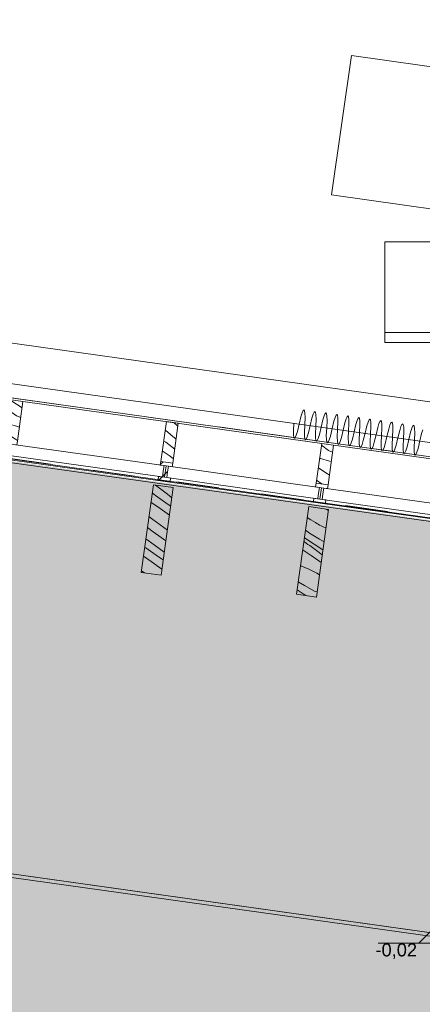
# Model space of a CAD drawing. Header units: millimetres. Extents: x 74467 to 235410, y -65 to 114857.
# Tile 15 of 256: x 86525 to 88527, y 68064 to 72960. Entities that reach past the tile are written whole.
import ezdxf
from ezdxf.enums import TextEntityAlignment as Align

# ---------------------------------------------------------------- set-up
doc = ezdxf.new("R2010")
doc.units = ezdxf.units.MM
doc.header["$MEASUREMENT"] = 0
for name, pattern in [('Katkend', [423.333333, 211.666667, -211.666667]), ('Katkend topelt', [1093.611073, 529.166651, -211.666656, 141.111112, -211.666656]), ('Wipeout_Contour', [1000, 0, -1000])]:
    doc.linetypes.add(name, pattern=pattern)
for name, color, linetype in [('00 2D joon.AR', 7, 'Continuous'), ('00 2D välitrepistik plaanidele.AR', 7, 'Continuous'), ('00 Kunstikonkursi LÜ jaoks asendi 2D', 7, 'Continuous'), ('00 Mõõdud kõrgusmärk.AR', 7, 'Continuous'), ('00 Teljed.AR', 7, 'Continuous'), ('1235 Vahelaed.AR', 7, 'Continuous'), ('1245 Klaasfassaadid.AR', 7, 'Continuous'), ('1247 Lamellid.AR', 7, 'Continuous'), ('1330 Sisustus.SA', 7, 'Continuous'), ('1331 Sisseehitatud sisustus.SA', 7, 'Continuous'), ('9350 Netopind.AR', 7, 'Continuous')]:
    doc.layers.add(name, color=color, linetype=linetype)
doc.styles.add('GENERATED_STYLE_3', font='txt')
pattern_1 = [(45, (0, 0), (-176.7767, 176.7767), []), (45, (-35.36, 35.36), (-176.7767, 176.7767), []), (45, (-70.7, 70.7), (-176.7767, 176.7767), [])]

# ---------------------------------------------------------------- blocks, each defined once
blk = doc.blocks.new('Slab_4_1', base_point=(81076, 71840.2))
at = {"color": 254, "linetype": 'Wipeout_Contour', "lineweight": 0, "ltscale": 576925.485488}
blk.add_wipeout([(81076, 71840.2), (89651.7, 70634.9), (90077.3, 73662.7), (91081.9, 80814.9), (82506.7, 82019.7)], dxfattribs=at).dxf.layer = '1235 Vahelaed.AR'
at = {"layer": '1235 Vahelaed.AR', "color": 7, "linetype": 'Continuous', "lineweight": 13, "flags": 128}
blk.add_lwpolyline([(90077.3, 73662.7), (89651.7, 70634.9), (81076, 71840.2)], dxfattribs=at)
blk = doc.blocks.new('Auditoorium_RG 104_20_1', base_point=(83456.8, 81402.2))
at = {"layer": '9350 Netopind.AR', "color": 7, "linetype": 'Continuous', "lineweight": 13, "flags": 128}
blk.add_lwpolyline([(81270.3, 72216.8), (81676.3, 72159.7), (81619.3, 71753.7), (89254.2, 70680.7), (89311.3, 71086.7), (89519.3, 71057.5), (90827.5, 80366), (82578.5, 81525.3), (82035.8, 77663.3), (82441.8, 77606.2), (82386.1, 77210.1), (81980.1, 77267.2)], close=True, dxfattribs=at)
blk = doc.blocks.new('Slab_54_1', base_point=(88075.1, 72089.9))
at = {"layer": '1331 Sisseehitatud sisustus.SA', "color": 253, "linetype": 'Continuous', "lineweight": 13, "true_color": 0xa5a6a4, "flags": 128}
blk.add_lwpolyline([(88075.1, 72089.9), (88966.1, 71962.7), (89065, 72655.7), (88174, 72782.9)], close=True, dxfattribs=at)
blk = doc.blocks.new('fuajee tool[384]_1', base_point=(88340.9, 71355.6))
at = {"layer": '1330 Sisustus.SA', "color": 253, "linetype": 'Continuous', "lineweight": 13, "true_color": 0xa5a6a4}
blk.add_line((88340.9, 71405.6), (88790.9, 71405.6), dxfattribs=at)
at = {"layer": '1330 Sisustus.SA', "color": 253, "linetype": 'Continuous', "lineweight": 13, "true_color": 0xa5a6a4, "flags": 128}
blk.add_lwpolyline([(88340.9, 71855.6), (88790.9, 71855.6), (88790.9, 71355.6), (88340.9, 71355.6)], close=True, dxfattribs=at)
blk = doc.blocks.new('Curtain #1580[550]_1', base_point=(81678.7, 72028.1))
at = {"layer": '1330 Sisustus.SA', "color": 253, "linetype": 'Continuous', "lineweight": 13, "true_color": 0xa5a6a4}
for p, q in [((81678.7, 72028.1), (88897.1, 71013.6)), ((81650.8, 71830.1), (88869.3, 70815.6))]:
    blk.add_line(p, q, dxfattribs=at)
at = {"layer": '1330 Sisustus.SA', "color": 253, "linetype": 'Continuous', "lineweight": 13, "true_color": 0xa5a6a4, "flags": 128}
blk.add_lwpolyline([(88529.6, 70921.4), (88523.4, 70902), (88514.8, 70865.4), (88506.1, 70828.8), (88499.9, 70809.4), (88494.9, 70798.1), (88490.9, 70794.7), (88488.1, 70799.1), (88486.3, 70811.3), (88485.7, 70831.7), (88487.5, 70869.2), (88489.3, 70906.8), (88488.7, 70927.2), (88486.9, 70939.4), (88484.1, 70943.8), (88480.1, 70940.3), (88475, 70929.1), (88468.8, 70909.7), (88460.2, 70873.1), (88451.6, 70836.5), (88445.4, 70817.1), (88440.3, 70805.8), (88436.4, 70802.4), (88433.5, 70806.8), (88431.8, 70819), (88431.1, 70839.4), (88433, 70876.9), (88434.8, 70914.5), (88434.1, 70934.8), (88432.4, 70947.1), (88429.5, 70951.4), (88425.6, 70948), (88420.5, 70936.8), (88414.3, 70917.3), (88405.7, 70880.7), (88397.1, 70844.2), (88390.9, 70824.7), (88385.8, 70813.5), (88381.8, 70810), (88379, 70814.4), (88377.2, 70826.6), (88376.6, 70847), (88378.4, 70884.6), (88380.2, 70922.1), (88379.6, 70942.5), (88377.8, 70954.7), (88375, 70959.1), (88371, 70955.7), (88366, 70944.4), (88359.8, 70925), (88351.1, 70888.4), (88342.5, 70851.8), (88336.3, 70832.4), (88331.3, 70821.1), (88327.3, 70817.7), (88324.4, 70822.1), (88322.7, 70834.3), (88322.1, 70854.7), (88323.9, 70892.2), (88325.7, 70929.8), (88325.1, 70950.2), (88323.3, 70962.4), (88320.4, 70966.8), (88316.5, 70963.3), (88311.4, 70952.1), (88305.2, 70932.7), (88296.6, 70896.1), (88288, 70859.5), (88281.8, 70840.1), (88276.7, 70828.8), (88272.8, 70825.4), (88269.9, 70829.8), (88268.1, 70842), (88267.5, 70862.4), (88269.3, 70899.9), (88271.1, 70937.5), (88270.5, 70957.8), (88268.8, 70970), (88265.9, 70974.4), (88261.9, 70971), (88256.9, 70959.8), (88250.7, 70940.3), (88242.1, 70903.7), (88233.4, 70867.1), (88227.2, 70847.7), (88222.2, 70836.5), (88218.2, 70833), (88215.4, 70837.4), (88213.6, 70849.6), (88213, 70870), (88214.8, 70907.6), (88216.6, 70945.1), (88216, 70965.5), (88214.2, 70977.7), (88211.4, 70982.1), (88207.4, 70978.7), (88202.3, 70967.4), (88196.1, 70948), (88187.5, 70911.4), (88178.9, 70874.8), (88172.7, 70855.4), (88167.6, 70844.1), (88163.7, 70840.7), (88160.8, 70845.1), (88159.1, 70857.3), (88158.5, 70877.7), (88160.3, 70915.2), (88162.1, 70952.8), (88161.4, 70973.2), (88159.7, 70985.4), (88156.8, 70989.8), (88152.9, 70986.3), (88147.8, 70975.1), (88141.6, 70955.7), (88133, 70919.1), (88124.4, 70882.5), (88118.2, 70863.1), (88113.1, 70851.8), (88109.1, 70848.4), (88106.3, 70852.8), (88104.5, 70865), (88103.9, 70885.4), (88105.7, 70922.9), (88107.5, 70960.5), (88106.9, 70980.8), (88105.1, 70993), (88102.3, 70997.4), (88098.3, 70994), (88093.3, 70982.8), (88087.1, 70963.3), (88078.4, 70926.7), (88069.8, 70890.1), (88063.6, 70870.7), (88058.6, 70859.5), (88054.6, 70856), (88051.7, 70860.4), (88050, 70872.6), (88049.4, 70893), (88051.2, 70930.6), (88053, 70968.1), (88052.4, 70988.5), (88050.6, 71000.7), (88047.7, 71005.1), (88043.8, 71001.7), (88038.7, 70990.4), (88032.5, 70971), (88023.9, 70934.4), (88015.3, 70897.8), (88009.1, 70878.4), (88004, 70867.1), (88000.1, 70863.7), (87997.2, 70868.1), (87995.4, 70880.3), (87994.8, 70900.7), (87996.6, 70938.2), (87998.4, 70975.8), (87997.8, 70996.2), (87996.1, 71008.4), (87993.2, 71012.8), (87989.2, 71009.3), (87984.2, 70998.1), (87978, 70978.7), (87969.4, 70942.1), (87960.7, 70905.5), (87954.5, 70886), (87949.5, 70874.8), (87945.5, 70871.4), (87942.7, 70875.8), (87940.9, 70888), (87940.3, 70908.3), (87942.1, 70945.9), (87943.9, 70983.4), (87943.3, 71003.8), (87941.5, 71016), (87938.7, 71020.4), (87934.7, 71017), (87929.7, 71005.7), (87923.4, 70986.3), (87914.8, 70949.7), (87906.2, 70913.1), (87900, 70893.7), (87894.9, 70882.5), (87891, 70879), (87888.1, 70883.4), (87886.4, 70895.6), (87885.8, 70916), (87887.6, 70953.6)], dxfattribs=at)
blk = doc.blocks.new('Level Dimension_9_1', base_point=(88574.9, 68433.4))
at = {"layer": '00 Mõõdud kõrgusmärk.AR', "linetype": 'Continuous', "lineweight": 13, "true_color": 0x50504f}
blk.add_hatch(color=251, dxfattribs=at).paths.add_polyline_path([(88574.9, 68433.4), (88509.9, 68368.4), (88639.9, 68368.4)])
at = {"layer": '00 Mõõdud kõrgusmärk.AR', "color": 251, "linetype": 'Continuous', "lineweight": 13, "true_color": 0x50504f}
for p, q in [((88509.9, 68368.4), (88574.9, 68433.4)), ((88574.9, 68433.4), (88639.9, 68368.4)), ((88509.9, 68368.4), (88306.7, 68368.4)), ((88639.9, 68368.4), (88509.9, 68368.4))]:
    blk.add_line(p, q, dxfattribs=at)
at = {"layer": '00 Mõõdud kõrgusmärk.AR', "color": 251, "lineweight": 13, "true_color": 0x50504f, "insert": (88293.7, 68290.4), "char_height": 65, "attachment_point": 7, "style": 'GENERATED_STYLE_3'}
blk.add_mtext('\\A1;{\\pql;\\fArial|b0|i0|c0|p34;-0,02}', dxfattribs=at)
blk = doc.blocks.new('*X3443')
at = {"layer": '1245 Klaasfassaadid.AR', "color": 7, "linetype": 'Continuous', "lineweight": 13}
for p, q in [((86536.5, 71030.5), (86480.9, 71066.4)), ((86509, 70991.1), (86473.9, 71016.1)), ((86509, 70991.1), (86529.7, 70982.7)), ((86469.1, 70951.2), (86465.1, 70953.7)), ((86469.1, 70951.2), (86514, 70937.4)), ((86458.4, 70903.6), (86458.1, 70903.8)), ((86480.7, 70888.9), (86458.4, 70903.6)), ((86514, 70937.4), (86522.9, 70934.2)), ((86503, 70874.4), (86480.7, 70888.9)), ((86513.6, 70867.6), (86503, 70874.4))]:
    blk.add_line(p, q, dxfattribs=at)
blk = doc.blocks.new('*X3445')
at = {"layer": '1245 Klaasfassaadid.AR', "color": 7, "linetype": 'Continuous', "lineweight": 13}
for p, q in [((87311.2, 70938.3), (87293.4, 70956.3)), ((87260.1, 70910.4), (87248, 70919.9)), ((87276.2, 70896.3), (87260.1, 70910.4)), ((87302.3, 70875), (87276.2, 70896.3)), ((87251, 70859), (87240.3, 70865.3)), ((87295.3, 70825.4), (87251, 70859)), ((87267.1, 70793.2), (87233.6, 70817.2)), ((87288.6, 70777.9), (87267.1, 70793.2))]:
    blk.add_line(p, q, dxfattribs=at)
blk = doc.blocks.new('*X3446')
at = {"layer": '1245 Klaasfassaadid.AR', "color": 7, "linetype": 'Continuous', "lineweight": 13}
for p, q in [((88060.8, 70818.7), (88025, 70844.1)), ((88060.8, 70818.7), (88080.9, 70810.5)), ((88020.9, 70778.8), (88016.2, 70781.7)), ((88020.9, 70778.8), (88065.8, 70764.9)), ((88065.8, 70764.9), (88074.1, 70762)), ((88010.2, 70731.2), (88009.2, 70731.8)), ((88032.4, 70716.5), (88010.2, 70731.2)), ((88054.8, 70702), (88032.4, 70716.5)), ((88064.7, 70695.6), (88054.8, 70702)), ((88029, 70650.9), (88000.5, 70669.9))]:
    blk.add_line(p, q, dxfattribs=at)
blk = doc.blocks.new('Curtain Wall_21_1')
at = {"layer": '1245 Klaasfassaadid.AR', "linetype": 'Continuous', "lineweight": 0, "true_color": 0x000000}
h = blk.add_hatch(dxfattribs=at)
h.set_pattern_fill('Alumiinium_0001', color=178, style=0, pattern_type=2)
h.set_pattern_definition(pattern_1)
h.paths.add_polyline_path([(87223.5, 70745.4), (87242.3, 70742.8), (87238.3, 70714.6), (87260.1, 70711.5), (87264.1, 70739.7), (87282.9, 70737.1), (87285.5, 70755.4), (87226.1, 70763.8)])
h = blk.add_hatch(dxfattribs=at)
h.set_pattern_fill('Alumiinium_0001', color=178, style=0, pattern_type=2)
h.set_pattern_definition(pattern_1)
h.paths.add_polyline_path([(87233.3, 70678.8), (87255.1, 70675.8), (87256.2, 70683.3), (87260.1, 70711.5), (87238.3, 70714.6), (87234.4, 70686.3)])
h = blk.add_hatch(dxfattribs=at)
h.set_pattern_fill('Alumiinium_0001', color=178, style=0, pattern_type=2)
h.set_pattern_definition(pattern_1)
h.paths.add_polyline_path([(87213, 70670.7), (87272.4, 70662.3), (87275, 70680.7), (87256.2, 70683.3), (87255.1, 70675.8), (87233.3, 70678.8), (87234.4, 70686.3), (87215.5, 70689)])
h = blk.add_hatch(dxfattribs=at)
h.set_pattern_fill('Alumiinium_0001', color=178, style=0, pattern_type=2)
h.set_pattern_definition(pattern_1)
h.paths.add_polyline_path([(87995.9, 70636.9), (88014.7, 70634.2), (88010.7, 70606), (88032.5, 70603), (88036.5, 70631.2), (88055.3, 70628.5), (88057.9, 70646.9), (87998.5, 70655.2)])
h = blk.add_hatch(dxfattribs=at)
h.set_pattern_fill('Alumiinium_0001', color=178, style=0, pattern_type=2)
h.set_pattern_definition(pattern_1)
h.paths.add_polyline_path([(88005.7, 70570.3), (88027.5, 70567.2), (88028.6, 70574.7), (88032.5, 70603), (88010.7, 70606), (88006.8, 70577.8)])
h = blk.add_hatch(dxfattribs=at)
h.set_pattern_fill('Alumiinium_0001', color=178, style=0, pattern_type=2)
h.set_pattern_definition(pattern_1)
h.paths.add_polyline_path([(87985.4, 70562.1), (88044.8, 70553.8), (88047.4, 70572.1), (88028.6, 70574.7), (88027.5, 70567.2), (88005.7, 70570.3), (88006.8, 70577.8), (87988, 70580.4)])
at = {"layer": '1245 Klaasfassaadid.AR', "color": 7, "linetype": 'Continuous', "lineweight": 13}
for p, q in [((86481.5, 71070.4), (86540.9, 71062)), ((87253.9, 70961.8), (87313.3, 70953.5)), ((88026.3, 70853.3), (88085.7, 70844.9)), ((87223.5, 70745.4), (87242.3, 70742.8)), ((87226.1, 70763.8), (87285.5, 70755.4)), ((87264.1, 70739.7), (87282.9, 70737.1)), ((87215.5, 70689), (87213, 70670.7)), ((87213, 70670.7), (87272.4, 70662.3)), ((87215.5, 70689), (87234.4, 70686.3)), ((87256.2, 70683.3), (87275, 70680.7)), ((87275, 70680.7), (87272.4, 70662.3)), ((87998.5, 70655.2), (88057.9, 70646.9)), ((87995.9, 70636.9), (88014.7, 70634.2)), ((88036.5, 70631.2), (88055.3, 70628.5)), ((87988, 70580.4), (87985.4, 70562.1)), ((87985.4, 70562.1), (88044.8, 70553.8)), ((87988, 70580.4), (88006.8, 70577.8)), ((88028.6, 70574.7), (88047.4, 70572.1)), ((88047.4, 70572.1), (88044.8, 70553.8))]:
    blk.add_line(p, q, dxfattribs=at)
at = {"layer": '1245 Klaasfassaadid.AR', "color": 7, "linetype": 'Continuous', "lineweight": 13, "flags": 128}
for points in [[(86540.9, 71062), (86513.1, 70864), (86510.5, 70845.6)], [(87253.9, 70961.8), (87226.1, 70763.8), (87223.5, 70745.4)], [(87313.3, 70953.5), (87285.5, 70755.4), (87282.9, 70737.1)], [(88026.3, 70853.3), (87998.5, 70655.2), (87995.9, 70636.9)], [(88085.7, 70844.9), (88057.9, 70646.9), (88055.3, 70628.5)], [(87242.3, 70742.8), (87238.3, 70714.6), (87234.4, 70686.3)], [(87264.1, 70739.7), (87260.1, 70711.5), (87256.2, 70683.3)], [(88014.7, 70634.2), (88010.7, 70606), (88006.8, 70577.8)], [(88036.5, 70631.2), (88032.5, 70603), (88028.6, 70574.7)]]:
    blk.add_lwpolyline(points, dxfattribs=at)
for points in [[(87245.3, 70684.8), (87253.2, 70741.3), (86480.8, 70849.8), (86472.8, 70793.4)], [(88017.7, 70576.3), (88025.6, 70632.7), (87253.2, 70741.3), (87245.3, 70684.8)], [(88790.1, 70467.7), (88798, 70524.2), (88025.6, 70632.7), (88017.7, 70576.3)]]:
    blk.add_lwpolyline(points, close=True, dxfattribs=at)
at = {"layer": '1245 Klaasfassaadid.AR', "linetype": 'Continuous', "lineweight": 0}
for name in ['*X3443', '*X3445', '*X3446']:
    blk.add_blockref(name, (0, 0), dxfattribs=at)
blk = doc.blocks.new('*X3598')
at = {"layer": '1247 Lamellid.AR', "color": 7, "linetype": 'Continuous', "lineweight": 13}
for p, q in [((87200.7, 70595), (87183.9, 70607.5)), ((87206.7, 70640.9), (87199.9, 70646.3)), ((87259, 70600.4), (87206.7, 70640.9)), ((87281.5, 70583.5), (87259, 70600.4)), ((87222.9, 70529.4), (87177.5, 70561.8)), ((87262.4, 70550.2), (87200.7, 70595)), ((87275.5, 70540.9), (87262.4, 70550.2)), ((87269.3, 70496.4), (87222.9, 70529.4)), ((87186.5, 70475.2), (87167.3, 70489.8)), ((87258.9, 70422.6), (87186.5, 70475.2)), ((87188.3, 70414.2), (87159.7, 70435.6)), ((87227.5, 70385.9), (87188.3, 70414.2)), ((87192.8, 70349.3), (87151.8, 70379.2)), ((87251.4, 70369.2), (87227.5, 70385.9)), ((87152.3, 70333.7), (87146, 70338.1)), ((87215, 70290.2), (87152.3, 70333.7)), ((87243.5, 70313.3), (87192.8, 70349.3)), ((87178.7, 70265.8), (87139.7, 70293.5)), ((87231.6, 70228.2), (87178.7, 70265.8)), ((87238.1, 70274.5), (87215, 70290.2)), ((87144.8, 70209.7), (87129.5, 70220.3))]:
    blk.add_line(p, q, dxfattribs=at)
blk = doc.blocks.new('Column_287_1', base_point=(87177.8, 70205.1))
at = {"layer": '1247 Lamellid.AR', "color": 7, "linetype": 'Continuous', "lineweight": 13, "flags": 128}
blk.add_lwpolyline([(87128.3, 70212), (87227.3, 70198.1), (87288.6, 70633.8), (87189.5, 70647.7)], close=True, dxfattribs=at)
at = {"layer": '1247 Lamellid.AR', "color": 7, "lineweight": 15}
blk.add_blockref('*X3598', (0, 0), dxfattribs=at)
blk = doc.blocks.new('*X3600')
at = {"layer": '1247 Lamellid.AR', "color": 7, "linetype": 'Continuous', "lineweight": 13}
for p, q in [((88047.5, 70527.2), (88060.3, 70520.5)), ((87972.7, 70473), (87954.2, 70484.3)), ((87995.5, 70459.3), (87972.7, 70473)), ((88002.2, 70455.1), (87995.5, 70459.3)), ((88009, 70451.1), (88002.2, 70455.1)), ((88015.9, 70447.3), (88009, 70451.1)), ((87966.5, 70407.8), (87945.4, 70421.2)), ((88015.2, 70377.9), (87966.5, 70407.8)), ((88023, 70443.8), (88015.9, 70447.3)), ((88030.2, 70440.5), (88023, 70443.8)), ((88037.5, 70437.5), (88030.2, 70440.5)), ((88044.9, 70434.8), (88037.5, 70437.5)), ((88048.1, 70433.7), (88044.9, 70434.8)), ((87940.1, 70363.4), (87937.5, 70365)), ((87949.1, 70357.6), (87940.1, 70363.4)), ((87988.4, 70352.7), (87940.2, 70384.1)), ((87958, 70351.5), (87949.1, 70357.6)), ((88032.7, 70324.3), (87988.4, 70352.7)), ((88038.3, 70364), (88015.2, 70377.9)), ((87931.6, 70323.4), (87934.2, 70321.9)), ((87934.2, 70321.9), (87974, 70296.8)), ((87966.8, 70345.2), (87958, 70351.5)), ((88000.5, 70320.6), (87966.8, 70345.2)), ((88029.3, 70299.6), (88000.5, 70320.6)), ((87974, 70296.8), (88012.5, 70269.9)), ((88023.6, 70261.7), (88012.5, 70269.9)), ((88023.9, 70261.4), (88023.6, 70261.7)), ((87921.9, 70245.3), (87920.7, 70245.7)), ((87962.7, 70228), (87921.9, 70245.3)), ((88002.4, 70208.1), (87962.7, 70228)), ((88015.3, 70200.5), (88002.4, 70208.1)), ((87941.2, 70147.3), (87909.5, 70165.8)), ((87933.9, 70105.5), (87903.7, 70124.5)), ((87990.9, 70119.1), (87941.2, 70147.3)), ((88003.3, 70114.9), (87990.9, 70119.1)), ((87947.9, 70096.8), (87933.9, 70105.5))]:
    blk.add_line(p, q, dxfattribs=at)
blk = doc.blocks.new('Column_288_1', base_point=(87950.2, 70096.5))
at = {"layer": '1247 Lamellid.AR', "color": 7, "linetype": 'Continuous', "lineweight": 13, "flags": 128}
blk.add_lwpolyline([(87900.7, 70103.5), (87999.8, 70089.5), (88061, 70525.3), (87962, 70539.2)], close=True, dxfattribs=at)
at = {"layer": '1247 Lamellid.AR', "color": 7, "lineweight": 15}
blk.add_blockref('*X3600', (0, 0), dxfattribs=at)
blk = doc.blocks.new('Standard grid marker_17')
at = {"layer": '00 Teljed.AR', "color": 252, "linetype": 'Katkend topelt', "lineweight": 13, "true_color": 0x8c8d8c}
blk.add_line((2575.2, 0), (19930.5, 0), dxfattribs=at)
at = {"layer": '00 Teljed.AR', "color": 252, "lineweight": 13, "true_color": 0x8c8d8c, "style": 'GENERATED_STYLE_3'}
for tag, p in [('AC_MarkerText_1_0', (-179.7, -190)), ('AC_MarkerText_1_1', (22726, -190))]:
    blk.add_attdef(tag, text='', height=200, rotation=188, dxfattribs=at).set_placement(p, align=Align.TOP_CENTER)

msp = doc.modelspace()

# ---------------------------------------------------------------- linework, layer by layer
at = {"layer": '00 2D välitrepistik plaanidele.AR', "color": 7, "linetype": 'Continuous', "lineweight": 13, "flags": 128}
for points in [[(88857.2, 70442.6), (80786.7, 71577.9), (80504.4, 69553.6), (88572.9, 68419.7)], [(81023.5, 60059.1), (80504.4, 69553.6), (92391.2, 67883)]]:
    msp.add_lwpolyline(points, close=True, dxfattribs=at)

# ---------------------------------------------------------------- next in the draw order: block references
at = {"layer": '1235 Vahelaed.AR', "color": 7, "linetype": 'Continuous', "lineweight": 13}
msp.add_blockref('Slab_4_1', (81076, 71840.2), dxfattribs=at)

# ---------------------------------------------------------------- next in the draw order: wipeouts: each hides what was drawn before it
at = {"color": 254, "linetype": 'Wipeout_Contour', "lineweight": 0, "ltscale": 2114394.831306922}
msp.add_wipeout([(85800.3, 114798.7), (85283.2, 113762.1), (81457.7, 105547.9), (79754.2, 98873.6), (74745, 58252.1), (78841, 57691.9), (79724.5, 63897.4), (78115.9, 65420.5), (79009.9, 71803.1), (79406.1, 71747.7), (79876.3, 75104.9), (81262.8, 74910.7), (81927.7, 79472.6), (80911.9, 79614.8), (81132.4, 81189.5), (82153, 81046.5), (85252, 103464.9), (90613.8, 114702.2)], dxfattribs=at).dxf.layer = '00 Kunstikonkursi LÜ jaoks asendi 2D'

# ---------------------------------------------------------------- next in the draw order: hatches: boundary and pattern name
at = {"layer": '00 Kunstikonkursi LÜ jaoks asendi 2D', "linetype": 'Continuous', "lineweight": 0, "true_color": 0x161513}
msp.add_hatch(color=168, dxfattribs=at).paths.add_polyline_path([(78643.2, 56207.4), (97573.7, 69203.1), (100257, 88361.1), (121836.4, 85338.7), (119894.5, 71474), (121631.9, 71230), (123957.8, 87832), (97910.8, 91471.6), (94845.4, 69585.2), (80740.1, 71575.3)])

# ---------------------------------------------------------------- next in the draw order: linework, layer by layer
at = {"layer": '00 2D joon.AR', "color": 7, "linetype": 'Katkend', "lineweight": 13}
msp.add_lwpolyline([(80786.7, 71577.9), (78643.2, 56207.4), (97576.7, 69218.2)], close=True, dxfattribs=at)
at = {"layer": '00 Kunstikonkursi LÜ jaoks asendi 2D', "color": 7, "linetype": 'Continuous', "lineweight": 13, "flags": 128}
msp.add_lwpolyline([(85212.3, 103505.9), (80740.1, 71575.3), (94839, 69600.8), (97910.8, 91471.6), (123957.8, 87832), (121631.9, 71230), (139853.7, 71250.7), (139838.5, 103531.6)], close=True, dxfattribs=at)
at = {"layer": '00 Kunstikonkursi LÜ jaoks asendi 2D', "color": 7, "linetype": 'Continuous', "lineweight": 15, "flags": 128}
for points in [[(80792.5, 71553.5), (80509.3, 69531.4), (92385, 67868.1), (93409.6, 66380.9), (97573.7, 69203.1)], [(79215.2, 60291.7), (80509.3, 69531.4), (92385, 67868.1), (81021, 60038.8)], [(79215.2, 60291.7), (80509.3, 69531.4), (92385, 67868.1), (81021, 60038.8)]]:
    msp.add_lwpolyline(points, close=True, dxfattribs=at)
at = {"layer": '9350 Netopind.AR', "color": 151, "linetype": 'Continuous', "lineweight": 0, "true_color": 0x99ccff, "flags": 128}
msp.add_lwpolyline([(81270.3, 72216.8), (81676.3, 72159.7), (81619.3, 71753.7), (89254.2, 70680.7), (89311.3, 71086.7), (89519.3, 71057.5), (90827.5, 80366), (82578.5, 81525.3), (82035.8, 77663.3), (82441.8, 77606.2), (82386.1, 77210.1), (81980.1, 77267.2)], close=True, dxfattribs=at)

# ---------------------------------------------------------------- next in the draw order: block references
at = {"layer": '00 Mõõdud kõrgusmärk.AR', "color": 251, "lineweight": 13, "true_color": 0x50504f}
msp.add_blockref('Level Dimension_9_1', (88574.9, 68433.4), dxfattribs=at)
at = {"layer": '00 Teljed.AR', "color": 7, "linetype": 'Continuous', "lineweight": 13, "zscale": 1000, "rotation": 172.0000000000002}
msp.add_blockref('Standard grid marker_17', (99253.1, 69285.5), dxfattribs=at)
at = {"layer": '1245 Klaasfassaadid.AR', "linetype": 'Continuous', "lineweight": 0}
msp.add_blockref('Curtain Wall_21_1', (0, 0), dxfattribs=at)
at = {"layer": '1247 Lamellid.AR', "color": 7, "lineweight": 15}
for name, p in [('Column_287_1', (87177.8, 70205.1)), ('Column_288_1', (87950.2, 70096.5))]:
    msp.add_blockref(name, p, dxfattribs=at)
at = {"layer": '1330 Sisustus.SA', "color": 253, "linetype": 'Continuous', "lineweight": 13, "true_color": 0xa5a6a4}
for name, p in [('Curtain #1580[550]_1', (81678.7, 72028.1)), ('fuajee tool[384]_1', (88340.9, 71355.6))]:
    msp.add_blockref(name, p, dxfattribs=at)
at = {"layer": '1331 Sisseehitatud sisustus.SA', "color": 253, "linetype": 'Continuous', "lineweight": 13, "true_color": 0xa5a6a4}
msp.add_blockref('Slab_54_1', (88075.1, 72089.9), dxfattribs=at)
at = {"layer": '9350 Netopind.AR', "color": 7, "linetype": 'Continuous', "lineweight": 13}
msp.add_blockref('Auditoorium_RG 104_20_1', (83456.8, 81402.2), dxfattribs=at)

doc.saveas('drawing.dxf')
